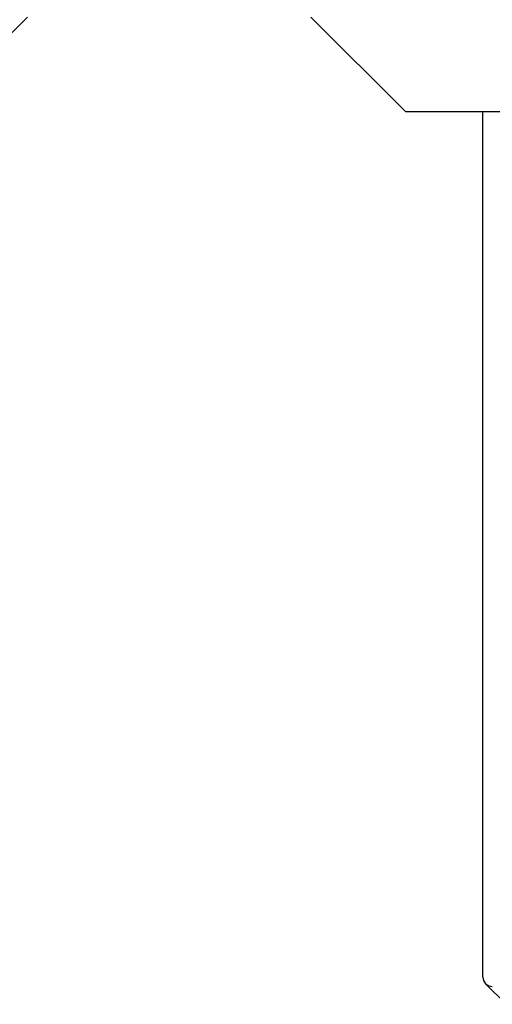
# Model space of a CAD drawing. Header units: millimetres. Extents: x 5 to 418, y 2 to 292.
# Tile 59 of 74: x 328.07 to 332.24, y 96.53 to 105.23. Entities that reach past the tile are written whole.
import ezdxf

# ---------------------------------------------------------------- set-up
doc = ezdxf.new("R2010")
doc.units = ezdxf.units.MM

msp = doc.modelspace()

# ---------------------------------------------------------------- linework, layer by layer
at = {"color": 7, "linetype": 'Continuous', "lineweight": 25}
for p, q in [((327.3032, 104.4199), (328.1366, 105.2532)), ((330.6366, 105.2532), (331.4699, 104.4199)), ((331.4699, 104.4199), (332.8032, 104.4199)), ((332.1532, 96.7746), (332.1532, 104.4199)), ((332.1777, 96.7156), (332.3595, 96.5338))]:
    msp.add_line(p, q, dxfattribs=at)
msp.add_ellipse((332.2366, 96.7745), major_axis=(0.0589, -0.0589), ratio=0.999695, start_param=3.926839, end_param=5.497939, dxfattribs=at)

doc.saveas('drawing.dxf')
